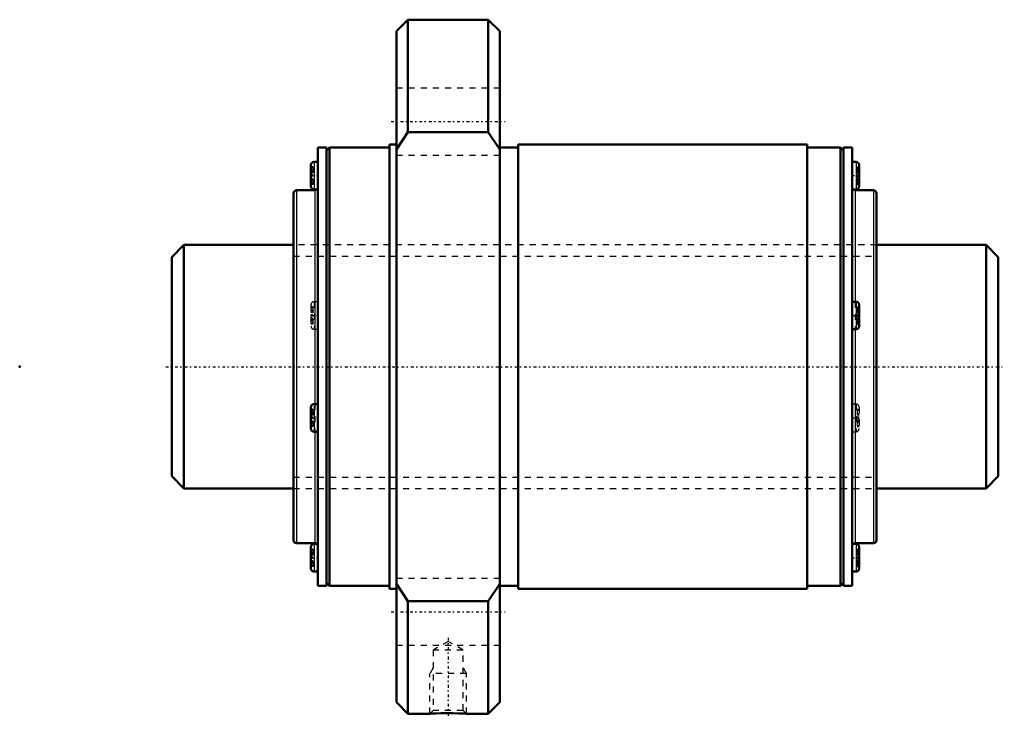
# Model space of a CAD drawing. Header units: millimetres. Extents: x -25 to 137, y -58 to 57.
import ezdxf

# ---------------------------------------------------------------- set-up
doc = ezdxf.new("R2010")
doc.units = ezdxf.units.MM
doc.linetypes.add('Center', pattern=[1.5, 0.45, -0.5, 0.05, -0.5])
doc.linetypes.add('Dashed', pattern=[2, 1, -1])
for name, color, linetype, lineweight in [('2d ConnectionPoints', 7, 'Continuous', 50), ('AM_0', 7, 'Continuous', 50), ('AM_4', 3, 'Continuous', 25), ('AM_5', 3, 'Continuous', 25), ('AM_7', 7, 'Center', 25), ('AM_9', 6, 'Dashed', 25)]:
    doc.layers.add(name, color=color, linetype=linetype, lineweight=lineweight)

# ---------------------------------------------------------------- blocks, each defined once
blk = doc.blocks.new('1_BLK4040_3_6ZZ_Nut_0_in_BLK4040_3_6ZZ_135_8LC7T_000_0')
at = {"layer": 'AM_0'}
for p, q in [((38.8, 57), (36.9, 55.1)), ((52, 57), (38.8, 57)), ((38.8, 57), (38.8, 38.54)), ((53.9, 55.1), (52, 57)), ((52, 57), (52, 38.54)), ((36.9, 55.1), (36.9, -55.1)), ((53.9, 55.1), (53.9, -55.1)), ((36.9, 35.67), (38.8, 38.54)), ((38.8, 38.54), (52, 38.54)), ((52, 38.54), (53.9, 35.67)), ((25.4, 36), (24, 36)), ((24, 36), (24, -36)), ((25.9, 36), (25.4, 35.5)), ((25.4, 36), (25.4, -36)), ((35.75, 36), (25.9, 36)), ((25.9, 36), (25.9, -36)), ((36.9, 36.5), (35.75, 36.5)), ((35.75, 36.5), (35.75, -36.5)), ((56.9, 36), (53.9, 36)), ((104.4, 36.5), (56.9, 36.5)), ((56.9, 36.5), (56.9, -36.5)), ((104.4, 36.5), (104.4, -36.5)), ((109.9, 36), (104.4, 36)), ((110.4, 35.5), (109.9, 36)), ((109.9, 36), (109.9, -36)), ((111.8, 36), (110.4, 36)), ((110.4, 36), (110.4, -36)), ((111.8, 36), (111.8, -36)), ((22.87, 33.16), (22.87, 29.62)), ((24, 33.66), (23.37, 33.66)), ((112.43, 33.66), (111.8, 33.66)), ((112.93, 33.16), (112.93, 29.62)), ((20, 28.5), (20, -28.5)), ((23.5, 29), (20.5, 29)), ((23.37, 29.12), (24, 29.12)), ((111.97, 29.12), (112.43, 29.12)), ((115.3, 29), (112.3, 29)), ((115.8, 28.5), (115.8, -28.5)), ((112.43, 10.68), (111.8, 10.68)), ((112.93, 10.18), (112.93, 6.64)), ((111.8, 6.14), (112.43, 6.14)), ((24, -6.14), (23.37, -6.14)), ((22.87, -6.64), (22.87, -10.18)), ((23.37, -10.68), (24, -10.68)), ((20.5, -29), (23.5, -29)), ((23.83, -29.12), (23.37, -29.12)), ((112.43, -29.12), (111.8, -29.12)), ((112.3, -29), (115.3, -29)), ((22.87, -29.62), (22.87, -33.16)), ((112.93, -29.62), (112.93, -33.16)), ((23.37, -33.66), (24, -33.66)), ((111.8, -33.66), (112.43, -33.66)), ((25.4, -35.5), (25.9, -36)), ((109.9, -36), (110.4, -35.5)), ((24, -36), (25.4, -36)), ((25.9, -36), (35.75, -36)), ((35.75, -36.5), (36.9, -36.5)), ((38.8, -38.54), (36.9, -35.67)), ((53.9, -35.67), (52, -38.54)), ((53.9, -36), (56.9, -36)), ((56.9, -36.5), (104.4, -36.5)), ((104.4, -36), (109.9, -36)), ((110.4, -36), (111.8, -36)), ((52, -38.54), (38.8, -38.54)), ((38.8, -38.54), (38.8, -57)), ((52, -38.54), (52, -57)), ((36.9, -55.1), (38.8, -57)), ((52, -57), (53.9, -55.1)), ((38.8, -57), (42.44, -57)), ((48.37, -57), (52, -57))]:
    blk.add_line(p, q, dxfattribs=at)
blk.add_lwpolyline([(42.4, -57), (42.44, -57), (42.76, -56.98), (43.36, -56.96), (44.2, -56.94), (45.18, -56.93), (46.2, -56.93), (47.13, -56.95), (47.52, -56.96), (47.86, -56.98), (48.29, -56.99), (48.4, -57)], dxfattribs=at)
for centre, start, end in [((23.37, 33.16), 90, 180), ((112.43, 33.16), 360, 90), ((23.37, 29.62), 180, 270), ((112.3, 29.5), 180, 270), ((112.43, 29.62), 270, 0), ((20.5, 28.5), 90, 180), ((23.5, 29.5), 270, 310.9902), ((115.3, 28.5), 360, 90), ((112.43, 10.18), 360, 90), ((112.43, 6.64), 270, 0), ((23.37, -6.64), 90, 180), ((23.37, -10.18), 180, 270), ((20.5, -28.5), 180, 270), ((23.37, -29.62), 90, 180), ((23.5, -29.5), 0, 90), ((112.3, -29.5), 90, 130.9902), ((112.43, -29.62), 360, 90), ((115.3, -28.5), 270, 0), ((23.37, -33.16), 180, 270), ((112.43, -33.16), 270, 0)]:
    blk.add_arc(centre, 0.5, start, end, dxfattribs=at)
at = {"layer": 'AM_4'}
for p, q in [((23.37, 33.66), (23.37, 29.12)), ((112.43, 33.66), (112.43, 29.12)), ((20.5, 29), (20.5, -29)), ((23.5, 29), (23.5, -6.14)), ((112.3, 29), (112.3, 10.68)), ((115.3, 29), (115.3, -29)), ((112.43, 10.68), (112.43, 6.14)), ((112.3, 6.14), (112.3, -29)), ((23.37, -6.14), (23.37, -10.68)), ((23.5, -10.68), (23.5, -29)), ((23.37, -29.12), (23.37, -33.66)), ((112.43, -29.12), (112.43, -33.66))]:
    blk.add_line(p, q, dxfattribs=at)
at = {"layer": 'AM_5', "linetype": 'Dashed'}
for p, q in [((42.94, -49.46), (42.4, -50.4)), ((47.86, -49.46), (48.4, -50.4)), ((48.4, -50.4), (42.4, -50.4)), ((42.4, -57), (42.4, -50.4)), ((48.4, -57), (48.4, -50.4))]:
    blk.add_line(p, q, dxfattribs=at)
at = {"layer": 'AM_7'}
for p, q in [((36.05, 40.27), (54.75, 40.27)), ((22.81, 31.39), (24.06, 31.39)), ((111.74, 31.39), (112.99, 31.39)), ((22.81, 8.41), (24.06, 8.41)), ((111.74, 8.41), (112.99, 8.41)), ((22.81, -8.41), (24.06, -8.41)), ((111.74, -8.41), (112.99, -8.41)), ((22.81, -31.39), (24.06, -31.39)), ((111.74, -31.39), (112.99, -31.39)), ((36.05, -40.27), (54.75, -40.27)), ((45.4, -44.53), (45.4, -57.59))]:
    blk.add_line(p, q, dxfattribs=at)
at = {"layer": 'AM_9'}
for p, q in [((53.9, 45.77), (36.9, 45.77)), ((36.9, 34.77), (53.9, 34.77)), ((23.17, 32.83), (22.87, 32.83)), ((23.17, 32.66), (22.87, 32.66)), ((23.17, 32.83), (23.17, 29.95)), ((112.63, 32.83), (112.93, 32.83)), ((112.63, 32.83), (112.63, 29.95)), ((112.63, 32.66), (112.93, 32.66)), ((23.17, 32.28), (22.87, 32.28)), ((23.17, 32.11), (22.87, 32.11)), ((23.17, 32.07), (22.87, 32.07)), ((23.17, 31.93), (22.87, 31.93)), ((22.87, 31.91), (23.17, 31.91)), ((23.17, 31.5), (22.87, 31.5)), ((23.17, 31.44), (22.87, 31.44)), ((23.17, 31.35), (22.87, 31.35)), ((23.17, 31.29), (22.87, 31.29)), ((23.17, 30.88), (22.87, 30.88)), ((23.17, 30.86), (22.87, 30.86)), ((112.63, 32.12), (112.93, 32.12)), ((112.63, 32.07), (112.93, 32.07)), ((112.63, 31.94), (112.93, 31.94)), ((112.63, 31.88), (112.93, 31.88)), ((112.63, 31.87), (112.93, 31.87)), ((112.63, 31.54), (112.93, 31.54)), ((112.63, 31.44), (112.93, 31.44)), ((112.63, 31.35), (112.93, 31.35)), ((112.63, 31.24), (112.93, 31.24)), ((112.93, 30.91), (112.63, 30.91)), ((112.63, 30.9), (112.93, 30.9)), ((112.63, 30.84), (112.93, 30.84)), ((23.17, 30.71), (22.87, 30.71)), ((23.17, 30.68), (22.87, 30.68)), ((23.17, 30.51), (22.87, 30.51)), ((23.17, 30.13), (22.87, 30.13)), ((23.17, 29.95), (22.87, 29.95)), ((112.63, 30.71), (112.93, 30.71)), ((112.63, 30.67), (112.93, 30.67)), ((112.63, 30.13), (112.93, 30.13)), ((112.63, 29.95), (112.93, 29.95)), ((111.8, 29.12), (111.97, 29.12)), ((115.8, 20), (20, 20)), ((22.87, 10.18), (22.87, 6.64)), ((23.17, 9.85), (22.87, 9.85)), ((23.17, 9.85), (23.17, 6.97)), ((24, 10.68), (23.37, 10.68)), ((23.37, 10.68), (23.37, 6.14)), ((112.3, 10.68), (112.3, 6.14)), ((112.63, 9.85), (112.93, 9.85)), ((112.63, 9.85), (112.63, 6.97)), ((23.17, 9.68), (22.87, 9.68)), ((23.17, 9.3), (22.87, 9.3)), ((23.17, 9.13), (22.87, 9.13)), ((23.17, 9.09), (22.87, 9.09)), ((23.17, 8.95), (22.87, 8.95)), ((22.87, 8.93), (23.17, 8.93)), ((23.17, 8.52), (22.87, 8.52)), ((23.17, 8.46), (22.87, 8.46)), ((23.17, 8.37), (22.87, 8.37)), ((23.17, 8.31), (22.87, 8.31)), ((112.63, 9.68), (112.93, 9.68)), ((112.63, 9.13), (112.93, 9.13)), ((112.63, 9.09), (112.93, 9.09)), ((112.63, 8.96), (112.93, 8.96)), ((112.63, 8.9), (112.93, 8.9)), ((112.63, 8.89), (112.93, 8.89)), ((112.63, 8.56), (112.93, 8.56)), ((112.63, 8.46), (112.93, 8.46)), ((112.63, 8.37), (112.93, 8.37)), ((112.63, 8.26), (112.93, 8.26)), ((23.17, 7.9), (22.87, 7.9)), ((23.17, 7.88), (22.87, 7.88)), ((23.17, 7.73), (22.87, 7.73)), ((23.17, 7.7), (22.87, 7.7)), ((23.17, 7.52), (22.87, 7.52)), ((23.17, 7.14), (22.87, 7.14)), ((23.17, 6.97), (22.87, 6.97)), ((112.93, 7.93), (112.63, 7.93)), ((112.63, 7.92), (112.93, 7.92)), ((112.63, 7.86), (112.93, 7.86)), ((112.63, 7.73), (112.93, 7.73)), ((112.63, 7.69), (112.93, 7.69)), ((112.63, 7.14), (112.93, 7.14)), ((112.63, 6.97), (112.93, 6.97)), ((23.37, 6.14), (24, 6.14)), ((23.5, -6.14), (23.5, -10.68)), ((112.43, -6.14), (111.8, -6.14)), ((112.43, -6.14), (112.43, -10.68)), ((23.17, -6.97), (22.87, -6.97)), ((23.17, -7.14), (22.87, -7.14)), ((23.17, -7.52), (22.87, -7.52)), ((23.17, -7.7), (22.87, -7.7)), ((23.17, -7.73), (22.87, -7.73)), ((23.17, -7.88), (22.87, -7.88)), ((22.87, -7.9), (23.17, -7.9)), ((23.17, -6.97), (23.17, -9.85)), ((112.63, -6.97), (112.93, -6.97)), ((112.63, -6.97), (112.63, -9.85)), ((112.63, -7.14), (112.93, -7.14)), ((112.63, -7.69), (112.93, -7.69)), ((112.63, -7.73), (112.93, -7.73)), ((112.63, -7.86), (112.93, -7.86)), ((112.63, -7.92), (112.93, -7.92)), ((112.63, -7.93), (112.93, -7.93)), ((112.93, -6.64), (112.93, -10.18)), ((23.17, -8.31), (22.87, -8.31)), ((23.17, -8.37), (22.87, -8.37)), ((23.17, -8.46), (22.87, -8.46)), ((23.17, -8.52), (22.87, -8.52)), ((23.17, -8.93), (22.87, -8.93)), ((23.17, -8.95), (22.87, -8.95)), ((23.17, -9.09), (22.87, -9.09)), ((23.17, -9.13), (22.87, -9.13)), ((23.17, -9.3), (22.87, -9.3)), ((23.17, -9.68), (22.87, -9.68)), ((112.63, -8.26), (112.93, -8.26)), ((112.63, -8.37), (112.93, -8.37)), ((112.63, -8.46), (112.93, -8.46)), ((112.63, -8.56), (112.93, -8.56)), ((112.93, -8.89), (112.63, -8.89)), ((112.63, -8.9), (112.93, -8.9)), ((112.63, -8.96), (112.93, -8.96)), ((112.63, -9.09), (112.93, -9.09)), ((112.63, -9.13), (112.93, -9.13)), ((112.63, -9.68), (112.93, -9.68)), ((23.17, -9.85), (22.87, -9.85)), ((111.8, -10.68), (112.43, -10.68)), ((112.63, -9.85), (112.93, -9.85)), ((20, -20), (115.8, -20)), ((24, -29.12), (23.83, -29.12)), ((23.17, -29.95), (22.87, -29.95)), ((23.17, -30.13), (22.87, -30.13)), ((23.17, -30.51), (22.87, -30.51)), ((23.17, -30.68), (22.87, -30.68)), ((23.17, -30.71), (22.87, -30.71)), ((23.17, -29.95), (23.17, -32.83)), ((112.63, -29.95), (112.93, -29.95)), ((112.63, -29.95), (112.63, -32.83)), ((112.63, -30.13), (112.93, -30.13)), ((112.63, -30.67), (112.93, -30.67)), ((112.63, -30.71), (112.93, -30.71)), ((23.17, -30.86), (22.87, -30.86)), ((22.87, -30.88), (23.17, -30.88)), ((23.17, -31.29), (22.87, -31.29)), ((23.17, -31.35), (22.87, -31.35)), ((23.17, -31.44), (22.87, -31.44)), ((23.17, -31.5), (22.87, -31.5)), ((23.17, -31.91), (22.87, -31.91)), ((23.17, -31.93), (22.87, -31.93)), ((23.17, -32.07), (22.87, -32.07)), ((23.17, -32.11), (22.87, -32.11)), ((23.17, -32.28), (22.87, -32.28)), ((112.63, -30.84), (112.93, -30.84)), ((112.63, -30.9), (112.93, -30.9)), ((112.63, -30.91), (112.93, -30.91)), ((112.63, -31.24), (112.93, -31.24)), ((112.63, -31.35), (112.93, -31.35)), ((112.63, -31.44), (112.93, -31.44)), ((112.63, -31.54), (112.93, -31.54)), ((112.93, -31.87), (112.63, -31.87)), ((112.63, -31.88), (112.93, -31.88)), ((112.63, -31.94), (112.93, -31.94)), ((112.63, -32.07), (112.93, -32.07)), ((112.63, -32.12), (112.93, -32.12)), ((23.17, -32.66), (22.87, -32.66)), ((23.17, -32.83), (22.87, -32.83)), ((112.63, -32.66), (112.93, -32.66)), ((112.63, -32.83), (112.93, -32.83)), ((53.9, -34.77), (36.9, -34.77)), ((45.4, -45.12), (42.94, -46.54)), ((47.86, -46.54), (45.4, -45.12)), ((36.9, -45.77), (53.9, -45.77)), ((42.94, -46.54), (42.94, -56.46)), ((47.86, -46.54), (42.94, -46.54)), ((47.86, -56.46), (47.86, -46.54)), ((42.94, -56.46), (42.4, -57)), ((47.86, -56.46), (42.94, -56.46)), ((48.4, -57), (47.86, -56.46))]:
    blk.add_line(p, q, dxfattribs=at)
for centre, start, end in [((23.5, 29.5), 310.9902, 0), ((23.37, 10.18), 90, 180), ((23.37, 6.64), 180, 270), ((112.43, -6.64), 360, 90), ((112.43, -10.18), 270, 0), ((112.3, -29.5), 130.9902, 180)]:
    blk.add_arc(centre, 0.5, start, end, dxfattribs=at)
blk = doc.blocks.new('2_BLK4040_3_60ZZ0_Shaft_0_in_BLK4040_3_6ZZ_135_8LC7T_000_0')
at = {"layer": 'AM_0'}
for p, q in [((2, 20), (0, 18)), ((20, 20), (2, 20)), ((2, 20), (2, -20)), ((133.8, 20), (115.8, 20)), ((135.8, 18), (133.8, 20)), ((133.8, 20), (133.8, -20)), ((0, 18), (0, -18)), ((135.8, 18), (135.8, -18)), ((0, -18), (2, -20)), ((133.8, -20), (135.8, -18)), ((2, -20), (20, -20)), ((115.8, -20), (133.8, -20))]:
    blk.add_line(p, q, dxfattribs=at)
at = {"layer": 'AM_5', "linetype": 'Dashed'}
for p, q in [((20, 18.1595), (115.8, 18.1595)), ((20, -18.1595), (115.8, -18.1595))]:
    blk.add_line(p, q, dxfattribs=at)
at = {"layer": 'AM_7'}
blk.add_line((-1, 0), (136.8, 0), dxfattribs=at)
at = {"layer": 'AM_9'}
for p, q in [((115.8, 20), (20, 20)), ((20, -20), (115.8, -20))]:
    blk.add_line(p, q, dxfattribs=at)

msp = doc.modelspace()

# ---------------------------------------------------------------- linework, layer by layer
at = {"layer": '2d ConnectionPoints'}
for p in [(-25, 0), (0, 0), (135.8, 0)]:
    msp.add_point(p, dxfattribs=at)

# ---------------------------------------------------------------- block references
for name in ['1_BLK4040_3_6ZZ_Nut_0_in_BLK4040_3_6ZZ_135_8LC7T_000_0', '2_BLK4040_3_60ZZ0_Shaft_0_in_BLK4040_3_6ZZ_135_8LC7T_000_0']:
    msp.add_blockref(name, (0, 0))

doc.saveas('drawing.dxf')
